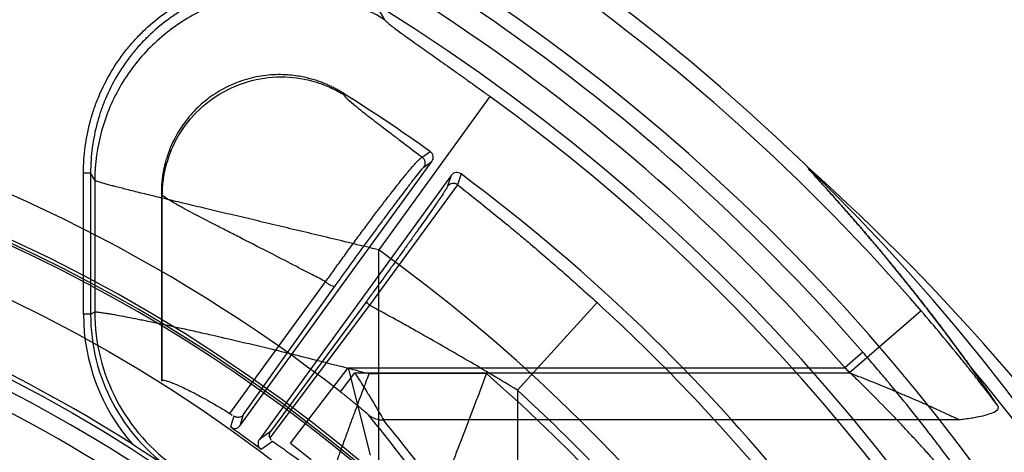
# Model space of a CAD drawing. Header units: millimetres. Extents: x 0 to 297, y 0 to 210.
# Tile 116 of 256: x 145.056 to 145.347, y 93.556 to 93.684. Entities that reach past the tile are written whole.
import ezdxf

# ---------------------------------------------------------------- set-up
doc = ezdxf.new("R2010")
doc.units = ezdxf.units.MM
doc.header["$LTSCALE"] = 16.335
doc.layers.get('0').update_dxf_attribs({"linetype": 'CONTINUOUS'})
for name, color, linetype in [('01_GLOBAL', 7, 'CONTINUOUS'), ('INTFCLR_1', 7, 'CONTINUOUS'), ('INTFCLR_144815', 7, 'CONTINUOUS')]:
    doc.layers.add(name, color=color, linetype=linetype)

msp = doc.modelspace()

# ---------------------------------------------------------------- linework, layer by layer
at = {"color": 7, "linetype": 'Continuous'}
msp.add_circle((145.8748034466, 92.1344639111), 2.66, dxfattribs=at)
at = {"color": 9, "linetype": 'Continuous'}
msp.add_arc((145.8748034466, 92.1344639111), 2.6259090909, 92.9674534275, 177.0325465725, dxfattribs=at)
at = {"layer": '01_GLOBAL', "color": 7, "linetype": 'Continuous'}
msp.add_circle((145.8748034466, 92.1344639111), 2.695, dxfattribs=at)
at = {"layer": 'INTFCLR_1', "color": 6, "linetype": 'Continuous'}
for radius in [0.4224162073, 0.4014439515]:
    msp.add_arc((144.8596077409, 93.1986596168), radius, 270, 90.00000002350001, dxfattribs=at)
at = {"layer": 'INTFCLR_1', "color": 9, "linetype": 'Continuous'}
msp.add_arc((144.8596077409, 93.1986596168), 0.3650864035, 56.81755615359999, 90, dxfattribs=at)
at = {"layer": 'INTFCLR_144815', "color": 9, "linetype": 'Continuous'}
for p, q in [((145.1621125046, 93.68635448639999), (145.1635422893, 93.6840188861)), ((145.1514806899, 93.66187463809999), (145.151162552, 93.6624150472)), ((145.194618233, 93.6613982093), (145.1618235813, 93.61610007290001)), ((145.1746590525, 93.6434170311), (145.1770268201, 93.6451106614)), ((145.1751455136, 93.6404715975), (145.1775070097, 93.64216497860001)), ((145.0746149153, 93.59712112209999), (145.0746149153, 93.638831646)), ((145.0746149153, 93.638831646), (145.0767120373, 93.638831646)), ((145.0779387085, 93.6366233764), (145.0767120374, 93.63883248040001)), ((145.0767120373, 93.638831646), (145.0767120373, 93.59712112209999)), ((145.0779387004, 93.63662175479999), (145.0779387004, 93.5977670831)), ((145.1831701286, 93.6380504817), (145.1821587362, 93.63487070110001)), ((145.1861200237, 93.6385040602), (145.1851107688, 93.6353179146)), ((145.1851107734, 93.6353179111), (145.1590874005, 93.5997531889)), ((145.0978957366, 93.6323035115), (145.0976077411, 93.6328249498)), ((145.0978957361, 93.5775203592), (145.0978957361, 93.6323033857)), ((145.1618235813, 93.52365875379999), (145.1618235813, 93.616100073)), ((145.1178768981, 93.567799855), (145.1461267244, 93.6066790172)), ((145.1219122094, 93.5674711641), (145.1489578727, 93.6054448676)), ((145.1590874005, 93.5997531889), (145.1296442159, 93.5606242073)), ((145.158262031, 93.6009873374), (145.1298883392, 93.5625061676)), ((145.2263114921, 93.60051977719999), (145.2027518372, 93.5747014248)), ((145.0767120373, 93.59712112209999), (145.0746149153, 93.59712112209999)), ((145.0767120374, 93.59712112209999), (145.0779386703, 93.5977670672)), ((145.3220057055, 93.59807272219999), (145.3008170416, 93.579770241)), ((145.3047753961, 93.58589159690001), (145.2994941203, 93.58129764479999)), ((145.135761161, 93.5590851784), (145.1527794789, 93.58129687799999)), ((145.1504793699, 93.5742392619), (145.1547628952, 93.579770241)), ((145.1527799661, 93.5812975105), (145.1592742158, 93.55546843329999)), ((145.1527800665, 93.58129764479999), (145.2994941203, 93.58129764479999)), ((145.1547628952, 93.579770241), (145.3008170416, 93.579770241)), ((145.158910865, 93.57958156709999), (145.1618235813, 93.57958156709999)), ((145.1936737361, 93.57958200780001), (145.1618235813, 93.57958200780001)), ((145.2027518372, 93.5747014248), (145.2027518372, 93.5358538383)), ((145.1190218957, 93.5670408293), (145.118008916, 93.5638435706)), ((145.1208950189, 93.56424525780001), (145.1219123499, 93.56747135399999)), ((145.3331882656, 93.5659016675), (145.1631708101, 93.5659016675)), ((145.1298885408, 93.5625064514), (145.1265582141, 93.56013086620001)), ((145.127067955, 93.55726178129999), (145.1304030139, 93.5596475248)), ((145.1357611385, 93.559085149), (145.1418753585, 93.5542154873))]:
    msp.add_line(p, q, dxfattribs=at)
at = {"layer": 'INTFCLR_144815', "color": 6, "linetype": 'Continuous'}
for p, q in [((145.1208948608, 93.5642450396), (145.1775070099, 93.6421649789)), ((145.1831701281, 93.63805048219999), (145.126557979, 93.56013054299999)), ((145.0976077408, 93.6328249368), (145.0976077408, 93.5773612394)), ((145.0976077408, 93.5773612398), (145.0978957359, 93.57752035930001)), ((145.1178768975, 93.56779985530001), (145.1185612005, 93.56735802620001)), ((145.1185827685, 93.5634695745), (145.1180089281, 93.5638436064)), ((145.0891395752, 93.55872091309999), (145.0980241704, 93.5529517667)), ((145.1296442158, 93.56062420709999), (145.1300183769, 93.5599897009)), ((145.1265349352, 93.5576919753), (145.127067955, 93.55726178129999))]:
    msp.add_line(p, q, dxfattribs=at)
for radius in [0.4466793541, 0.4256665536]:
    msp.add_circle((144.8596077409, 93.1986596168), radius, dxfattribs=at)
for centre, radius, start, end in [((144.8596077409, 93.1986596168), 0.6157754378, 313.9937911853, 154.5150993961), ((144.8596077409, 93.1986596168), 0.5947754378, 312.9543589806, 154.5144414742), ((144.8596077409, 93.1986596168), 0.5751005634, 282.2440355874, 71.2863570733), ((144.8596077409, 93.1986596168), 0.4627266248, 45.0000000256, 314.9999999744), ((144.8596077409, 93.1986596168), 0.4618985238, 44.999999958, 315.000000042), ((144.8596077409, 93.1986596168), 0.461229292, 44.99999997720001, 315.0000000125), ((144.8596077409, 93.1986596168), 0.5477895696, 54.5878227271, 57.84315343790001), ((145.1758086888, 93.643400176), 0.0020999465, 323.9714246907, 54.5433990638), ((145.1848696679, 93.63681710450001), 0.0020998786, 53.45427800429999, 144.0311291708), ((144.8596077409, 93.1986596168), 0.5477895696, 39.5878227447, 53.41217725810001), ((144.8596077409, 93.1986596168), 0.427, 57.4833087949, 79.3673701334), ((144.8596077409, 93.1986596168), 0.4169682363, 25.6072723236, 64.3927276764), ((144.8596077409, 93.1986596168), 0.4473594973, 53.2829108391, 54.71708917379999)]:
    msp.add_arc(centre, radius, start, end, dxfattribs=at)
at = {"layer": 'INTFCLR_144815', "color": 9, "linetype": 'Continuous'}
for centre, radius, start, end in [((144.8596077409, 93.1986596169), 0.6110177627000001, 40.82000966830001, 69.7456365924), ((144.8596077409, 93.1986596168), 0.5900193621, 41.0185890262, 70.4297169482), ((144.8596077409, 93.1986596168), 0.5830188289, 40.8200096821, 70.5083984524), ((144.8596077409, 93.1986596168), 0.5712784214, 292.4997540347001, 54.0964566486), ((144.8596077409, 93.1986596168), 0.4750435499, 52.2436298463, 75.5403197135), ((145.1734439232, 93.6417033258), 0.002100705, 324.1003936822, 54.66086377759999), ((144.8584874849, 93.1598887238), 0.6449063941, 33.2549236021, 48.17648278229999), ((145.1838559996, 93.6336330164), 0.0021007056, 53.3243867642, 143.8995829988), ((144.8596102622, 93.19866079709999), 0.5153523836, 292.4997540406, 54.09645665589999), ((144.8596077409, 93.1986596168), 0.5440250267, 39.7244769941, 47.61905441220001), ((145.1326240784, 93.5971153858), 0.0580090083, 179.9943333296, 221.4427913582), ((145.1326197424, 93.5971129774), 0.0559076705, 179.9916531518, 235.5892274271), ((145.1340253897, 93.59785311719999), 0.0560869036, 180.0878887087, 235.4165365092), ((144.8583095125, 93.1805078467), 0.6241853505, 32.7308374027, 39.9894278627), ((144.8596257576, 93.1986639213), 0.5066391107, 311.2505121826, 48.7494878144), ((144.8596077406, 93.1986596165), 0.5090729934, 39.83249369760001, 47.61905440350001), ((144.8451713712, 93.30844237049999), 0.4066947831, 31.3807382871, 39.5495269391), ((144.8450203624, 93.3016680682), 0.4135687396, 31.5629655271, 39.7106601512)]:
    msp.add_arc(centre, radius, start, end, dxfattribs=at)
at = {"layer": 'INTFCLR_144815', "color": 6, "linetype": 'Continuous'}
msp.add_ellipse((144.8596077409, 93.2359588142), major_axis=(0, 0.5898045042), ratio=0.9979983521, start_param=-0.9685585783, end_param=-0.9445698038, dxfattribs=at)
at = {"layer": 'INTFCLR_144815', "color": 9, "linetype": 'Continuous'}
for points, knots in [([(145.0746149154, 93.638831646), (145.0746152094, 93.6414431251), (145.0749622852, 93.6466094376), (145.0762341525, 93.6529191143), (145.0777653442, 93.6578967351), (145.0796320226, 93.662760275), (145.0825211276, 93.6685046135), (145.0861796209, 93.6738641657), (145.0895411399, 93.67785157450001), (145.0931237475, 93.6815630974), (145.0970511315, 93.68489386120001), (145.1013379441, 93.6878431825), (145.1058235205, 93.6904998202), (145.1116608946, 93.6932025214), (145.1172243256, 93.6949297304), (145.1210518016, 93.6957693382), (145.1236023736, 93.6962391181), (145.1280816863, 93.6968331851), (145.1332284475, 93.6969989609), (145.1377589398, 93.6966906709), (145.1402428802, 93.6963940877), (145.1414168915, 93.6962172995), (145.1419469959, 93.6961299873)], [0, 0, 0, 0, 0.07717683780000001, 0.1543536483, 0.1929420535, 0.2315304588, 0.3087072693, 0.3858840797, 0.424472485, 0.4630608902, 0.5402377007, 0.5788261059, 0.6174145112, 0.6945913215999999, 0.7717681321, 0.7910623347, 0.8103565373, 0.8489449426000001, 0.9261217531, 0.9647101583, 0.9840043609, 1, 1, 1, 1]), ([(145.1621128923, 93.6863551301), (145.1612559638, 93.68688688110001), (145.1598434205, 93.6877118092), (145.1578408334, 93.6887673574), (145.1544702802, 93.6904026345), (145.149126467, 93.69246709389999), (145.1436570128, 93.69376366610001), (145.1399602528, 93.6943206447), (145.1375787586, 93.69460499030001), (145.1332252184, 93.6949038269), (145.1282332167, 93.6947456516), (145.1239167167, 93.69417290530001), (145.1214598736, 93.6937203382), (145.1178001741, 93.69291778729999), (145.1124279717, 93.69125664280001), (145.1067592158, 93.6886280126), (145.1024652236, 93.6860836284), (145.0983531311, 93.6832561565), (145.0945417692, 93.6800257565), (145.0910830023, 93.67643937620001), (145.0878648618, 93.6726201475), (145.0843384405, 93.6674593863), (145.0815318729, 93.66187483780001), (145.0797468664, 93.6572129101), (145.0782773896, 93.65244133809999), (145.0770417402, 93.6463132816), (145.0767115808, 93.6413272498), (145.0767120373, 93.63883164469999)], [0, 0, 0, 0, 0.0254375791, 0.0412343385, 0.0570889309, 0.1199202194, 0.1852720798, 0.1983616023, 0.2142122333, 0.2457541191, 0.3083631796, 0.3397462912, 0.3555174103, 0.3713614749, 0.4342395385, 0.4968767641, 0.5284769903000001, 0.5600464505, 0.6226733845, 0.6540495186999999, 0.6856454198, 0.7485590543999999, 0.811206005, 0.8427983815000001, 0.8743896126, 0.9370533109, 1, 1, 1, 1]), ([(145.1635422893, 93.6840188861), (145.159354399, 93.6866126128), (145.1502315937, 93.6907025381), (145.1354451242, 93.6930168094), (145.1205413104, 93.69138148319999), (145.1065754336, 93.6859054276), (145.0945218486, 93.6769754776), (145.0852255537, 93.66521210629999), (145.0793389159, 93.6514519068), (145.0779632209, 93.64154935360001), (145.0779387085, 93.6366233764)], [0, 0, 0, 0, 0.1247496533, 0.2496900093, 0.3747967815, 0.4999999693, 0.6252031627, 0.75030995, 0.8752503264, 1, 1, 1, 1]), ([(145.1635422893, 93.6840188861), (145.1636354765, 93.6838658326), (145.1639856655, 93.6835215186), (145.1646679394, 93.6829224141), (145.1656681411, 93.68213201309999), (145.1669467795, 93.6811627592), (145.168180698, 93.68025595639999), (145.1692878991, 93.6794523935), (145.1705354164, 93.678554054), (145.1722066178, 93.6773608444), (145.1743331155, 93.67585235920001), (145.1766016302, 93.67424829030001), (145.1789856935, 93.6725634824), (145.1814602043, 93.6708128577), (145.1835696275, 93.66931663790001), (145.1852930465, 93.6680909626), (145.1870516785, 93.66683781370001), (145.189266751, 93.6652542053), (145.1919377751, 93.66333538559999), (145.1937228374, 93.66204648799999), (145.194618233, 93.6613982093)], [0, 0, 0, 0, 0.0139781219, 0.0377492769, 0.0711402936, 0.1132430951, 0.1629692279, 0.1905692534, 0.2199650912, 0.2828889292, 0.3507530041, 0.4233452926, 0.4996194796, 0.5784793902, 0.6597967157, 0.7013599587, 0.7434501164, 0.8282480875, 0.9137678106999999, 1, 1, 1, 1]), ([(145.0978957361, 93.6323034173), (145.0978989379, 93.6329485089), (145.0979419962, 93.6342593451), (145.0981832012, 93.6369516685), (145.0990810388, 93.64194499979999), (145.1018621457, 93.64917346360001), (145.1076779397, 93.65704020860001), (145.1157945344, 93.6632049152), (145.1253371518, 93.6667855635), (145.1350932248, 93.6675123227), (145.1426915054, 93.66601164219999), (145.1473947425, 93.66410956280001), (145.1495163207, 93.6630239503), (145.1506568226, 93.66237754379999), (145.1512091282, 93.66204387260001), (145.1514806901, 93.66187463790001)], [0, 0, 0, 0, 0.0260957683, 0.0530223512, 0.1092920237, 0.2308962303, 0.3625928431, 0.4999984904, 0.6374041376, 0.7691007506, 0.8907049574, 0.9469746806, 0.9739012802, 0.9870561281, 1, 1, 1, 1]), ([(145.1514806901, 93.66187463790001), (145.1517687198, 93.6613839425), (145.1529512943, 93.6602812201), (145.1543788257, 93.65903539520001), (145.1556923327, 93.6579664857), (145.1568221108, 93.6570596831), (145.1591346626, 93.6552431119), (145.1620124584, 93.65303853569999), (145.1647193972, 93.65098009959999), (145.1664347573, 93.6496777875), (145.1692536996, 93.6475381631), (145.172001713, 93.6454497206), (145.1742920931, 93.6436979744), (145.1746589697, 93.64341709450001)], [0, 0, 0, 0, 0.0575478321, 0.160403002, 0.1931356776, 0.2286681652, 0.3069583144, 0.4905315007, 0.5953295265, 0.6509068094, 0.7083610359, 0.9532674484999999, 1, 1, 1, 1]), ([(145.1461267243, 93.6066790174), (145.1469247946, 93.6078052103), (145.1485489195, 93.6100824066), (145.1506068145, 93.61293719), (145.1522881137, 93.6152525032), (145.1539781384, 93.61756927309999), (145.1556641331, 93.6198624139), (145.1573411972, 93.6221260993), (145.1589695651, 93.6243142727), (145.1609357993, 93.62693346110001), (145.1628555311, 93.6294615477), (145.1643199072, 93.631370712), (145.1656629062, 93.63310758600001), (145.1672164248, 93.635093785), (145.1686936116, 93.6369462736), (145.1697727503, 93.6382720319), (145.1706941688, 93.63938540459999), (145.1715416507, 93.6403849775), (145.1723216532, 93.6412694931), (145.1729393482, 93.64194652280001), (145.1735685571, 93.6426023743), (145.1741642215, 93.64313380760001), (145.174514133, 93.6433831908), (145.1746590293, 93.6434170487)], [0, 0, 0, 0, 0.0888715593, 0.180088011, 0.2265848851, 0.2731028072, 0.3647256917, 0.4098410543, 0.4544924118, 0.5403426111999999, 0.6207090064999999, 0.6588749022, 0.6952605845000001, 0.7620698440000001, 0.8212274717, 0.8478087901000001, 0.8721324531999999, 0.9142759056, 0.9321869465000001, 0.9480425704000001, 0.9733338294, 0.9904194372, 1, 1, 1, 1]), ([(145.1489578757, 93.6054448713), (145.1497134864, 93.60649924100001), (145.1512477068, 93.6086340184), (145.1531848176, 93.6113152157), (145.1547638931, 93.6134926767), (145.1563491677, 93.6156731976), (145.1579264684, 93.6178347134), (145.15949165, 93.6199713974), (145.1610097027, 93.6220383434), (145.1628371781, 93.6245167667), (145.1646151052, 93.626914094), (145.1659670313, 93.628728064), (145.1672034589, 93.6303811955), (145.1686282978, 93.6322760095), (145.1699747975, 93.63405027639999), (145.1709511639, 93.6353265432), (145.1717806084, 93.6364007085), (145.17289759, 93.63785241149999), (145.1740806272, 93.63925435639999), (145.174841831, 93.6402523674), (145.1751455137, 93.6404715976)], [0, 0, 0, 0, 0.0889573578, 0.1802847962, 0.2268392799, 0.2734162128, 0.3651632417, 0.4103420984, 0.4550539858, 0.5410331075, 0.6215163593, 0.6597363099, 0.6961802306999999, 0.7630868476, 0.8223162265, 0.8489325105, 0.8732758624, 0.9154168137, 0.9743142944, 1, 1, 1, 1]), ([(145.161823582, 93.61610007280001), (145.15939874, 93.61668526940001), (145.1545653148, 93.6178484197), (145.1473399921, 93.6195816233), (145.1413509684, 93.6210109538), (145.1365970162, 93.6221433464), (145.1319367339, 93.6232515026), (145.1262345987, 93.6246046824), (145.1195490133, 93.6261886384), (145.1131102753, 93.6277141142), (145.1069862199, 93.6291676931), (145.1012485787, 93.630535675), (145.096738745, 93.63161934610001), (145.0933724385, 93.632436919), (145.090393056, 93.6331668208), (145.0870813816, 93.6339915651), (145.0840595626, 93.6347666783), (145.0820097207, 93.63531792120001), (145.0804978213, 93.6357349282), (145.0791664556, 93.63615187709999), (145.0782267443, 93.63644856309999), (145.0779387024, 93.6366221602)], [0, 0, 0, 0, 0.0866382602, 0.172668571, 0.2580713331, 0.3004928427, 0.3424040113, 0.4244468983, 0.5040415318, 0.5810379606, 0.6542699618, 0.7226536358, 0.7859053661, 0.8153652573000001, 0.8429722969, 0.8924454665, 0.9339049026, 0.9513093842, 0.9661907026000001, 0.9883191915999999, 1, 1, 1, 1]), ([(145.1821587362, 93.63487070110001), (145.1820456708, 93.63451772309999), (145.1816067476, 93.63391077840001), (145.1809727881, 93.63287875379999), (145.1797677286, 93.63109105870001), (145.1782951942, 93.62893277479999), (145.1765479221, 93.62642413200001), (145.1749611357, 93.6241626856), (145.1732079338, 93.6216825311), (145.1716480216, 93.6194890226), (145.1703277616, 93.6176400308), (145.1689374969, 93.6156981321), (145.1671493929, 93.61320991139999), (145.1653274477, 93.6106865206), (145.1638402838, 93.6086338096), (145.1623460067, 93.606575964), (145.1604887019, 93.60402680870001), (145.1590023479, 93.60199624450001), (145.1582620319, 93.6009873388)], [0, 0, 0, 0, 0.0268113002, 0.0530056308, 0.08805323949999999, 0.1825130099, 0.2421459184, 0.3091654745, 0.3823602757, 0.4618483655, 0.5038694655, 0.5467077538, 0.6346082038, 0.725515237, 0.7718486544, 0.8179689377, 0.9094787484, 1, 1, 1, 1]), ([(145.185110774, 93.6353179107), (145.1866924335, 93.6340751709), (145.1900633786, 93.6314080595), (145.1950579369, 93.62739217), (145.1993390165, 93.623889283), (145.2027170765, 93.6210880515), (145.2080032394, 93.61666259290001), (145.2159257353, 93.60986610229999), (145.2228561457, 93.6036728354), (145.2263114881, 93.6005197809)], [0, 0, 0, 0, 0.1118698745, 0.2390596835, 0.3564268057, 0.4195062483, 0.4831236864, 0.7398447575, 1, 1, 1, 1]), ([(145.1461267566, 93.6066790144), (145.1448296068, 93.6073625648), (145.1427511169, 93.6084536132), (145.1399010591, 93.6099401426), (145.1359292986, 93.6120037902), (145.1322202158, 93.6139153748), (145.1265817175, 93.6168056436), (145.1227332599, 93.61876758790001), (145.1187865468, 93.6207788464), (145.1163851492, 93.62200376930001), (145.1125993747, 93.6239386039), (145.1085771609, 93.6260139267), (145.105338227, 93.627730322), (145.1037585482, 93.6285884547), (145.1019349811, 93.6295911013), (145.0999787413, 93.63076775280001), (145.098318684, 93.63179303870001), (145.0978957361, 93.6323034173)], [0, 0, 0, 0, 0.0804855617, 0.1288575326, 0.1764491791, 0.3261789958, 0.3579077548, 0.5242558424, 0.5632992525, 0.6010628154, 0.6722339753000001, 0.7966766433, 0.8495188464, 0.8734226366, 0.8953877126, 0.9636142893, 1, 1, 1, 1]), ([(145.1489578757, 93.6054448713), (145.1488725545, 93.60533829), (145.1484029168, 93.6052742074), (145.1477011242, 93.60554575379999), (145.1468700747, 93.6060179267), (145.146350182, 93.60645320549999), (145.1461267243, 93.6066790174)], [0, 0, 0, 0, 0.126191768, 0.3760774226, 0.7063605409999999, 1, 1, 1, 1]), ([(145.1590874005, 93.5997531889), (145.1589501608, 93.5998749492), (145.1586591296, 93.6001627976), (145.158343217, 93.6005230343), (145.1582036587, 93.60089503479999), (145.1582620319, 93.6009873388)], [0, 0, 0, 0, 0.3593270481, 0.7861028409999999, 1, 1, 1, 1]), ([(145.2027518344, 93.5747014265), (145.1978850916, 93.5776653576), (145.1881213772, 93.58347741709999), (145.1770382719, 93.589824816), (145.169642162, 93.59395884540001), (145.1649010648, 93.59658503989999), (145.1613822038, 93.5985088), (145.1590874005, 93.5997531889)], [0, 0, 0, 0, 0.3395500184, 0.6770394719, 0.7610295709, 0.8444453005, 1, 1, 1, 1]), ([(145.0779387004, 93.5977670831), (145.0781311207, 93.597800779), (145.0786908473, 93.59775859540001), (145.0797525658, 93.59764828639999), (145.0809384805, 93.5974679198), (145.0821216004, 93.5972768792), (145.084546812, 93.5968621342), (145.0877134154, 93.5962645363), (145.0910973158, 93.59559268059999), (145.0933358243, 93.59513749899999), (145.0971329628, 93.5943542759), (145.1017769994, 93.59336343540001), (145.1065546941, 93.59231169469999), (145.1094731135, 93.5916604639), (145.1140867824, 93.5906203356), (145.1212240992, 93.58897390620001), (145.1292690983, 93.58705621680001), (145.1358740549, 93.58544444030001), (145.1425905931, 93.5837806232), (145.1493256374, 93.5820740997), (145.1553283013, 93.580520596), (145.15796551, 93.57983005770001), (145.1589125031, 93.5795811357)], [0, 0, 0, 0, 0.007057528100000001, 0.0199968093, 0.0387483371, 0.05030677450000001, 0.0633100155, 0.1276290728, 0.1667251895, 0.1879489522, 0.2101566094, 0.3067956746, 0.3595012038, 0.3868973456, 0.4148251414, 0.5303667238, 0.6515226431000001, 0.7136148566, 0.7759916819, 0.9015111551, 0.9646249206, 1, 1, 1, 1]), ([(145.3446748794, 93.5700762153), (145.344448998, 93.57037458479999), (145.3425884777, 93.57282668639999), (145.3398312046, 93.57639580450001), (145.3368119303, 93.580214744), (145.3349993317, 93.58248021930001), (145.3322021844, 93.5859482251), (145.3279015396, 93.5911736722), (145.3239958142, 93.5957687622), (145.3220057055, 93.59807272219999)], [0, 0, 0, 0, 0.0311601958, 0.2562938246, 0.3755179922, 0.436517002, 0.4978754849, 0.7465020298, 1, 1, 1, 1]), ([(145.3363673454, 93.5458418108), (145.3360000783, 93.5463678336), (145.3353510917, 93.5472876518), (145.3340498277, 93.5491096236), (145.3327452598, 93.55090971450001), (145.3313207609, 93.5528500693), (145.3296984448, 93.55503988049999), (145.3275091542, 93.5579538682), (145.3252064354, 93.5609625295), (145.3232534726, 93.5634783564), (145.3211973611, 93.5661016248), (145.3174325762, 93.57083492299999), (145.3135492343, 93.57557434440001), (145.3101134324, 93.57966546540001), (145.3077580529, 93.5824420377), (145.3059735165, 93.5845141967), (145.3047753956, 93.58589159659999)], [0, 0, 0, 0, 0.0377150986, 0.0661774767, 0.1316218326, 0.1684043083, 0.2076852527, 0.2918342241, 0.3826682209, 0.4304127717, 0.4790648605, 0.5786084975, 0.7859529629, 0.8392389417, 0.892678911, 1, 1, 1, 1]), ([(145.1547628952, 93.579770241), (145.1552052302, 93.5790879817), (145.1560758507, 93.5777255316), (145.1573651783, 93.5756891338), (145.1584172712, 93.57400075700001), (145.159241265, 93.57266291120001), (145.1600280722, 93.5713742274), (145.1609498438, 93.56985631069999), (145.1620539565, 93.5679343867), (145.1628531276, 93.56666850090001), (145.1631708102, 93.5659016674)], [0, 0, 0, 0, 0.1503662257, 0.2990004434, 0.4457214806, 0.5182532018, 0.5895613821, 0.7249663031, 0.8465029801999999, 1, 1, 1, 1]), ([(145.3322709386, 93.5463828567), (145.3318043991, 93.5470677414), (145.330869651, 93.54810993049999), (145.3297064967, 93.5495099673), (145.3284178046, 93.5510090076), (145.3271299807, 93.5524919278), (145.3257233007, 93.55408970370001), (145.324118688, 93.5558927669), (145.3219556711, 93.5582947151), (145.3196807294, 93.5607708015), (145.3177517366, 93.56284177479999), (145.3157193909, 93.56500305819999), (145.3119940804, 93.5689059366), (145.3081589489, 93.5728075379), (145.3047676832, 93.57617117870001), (145.3024394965, 93.578458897), (145.3006786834, 93.5801662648), (145.29949412, 93.58129764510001)], [0, 0, 0, 0, 0.0518836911, 0.0872979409, 0.1140427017, 0.1756301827, 0.210274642, 0.247320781, 0.3267487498, 0.4126459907, 0.4578406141, 0.5039442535, 0.5983910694, 0.7956393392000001, 0.8464450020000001, 0.8974427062, 1, 1, 1, 1]), ([(145.3331882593, 93.56590167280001), (145.3324029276, 93.5663125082), (145.331139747, 93.5669018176), (145.3287424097, 93.5680312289), (145.3264684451, 93.5690702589), (145.3242926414, 93.57004665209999), (145.3228932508, 93.5706669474), (145.3205944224, 93.5716795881), (145.3178034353, 93.5728838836), (145.3149380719, 93.57409221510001), (145.3132118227, 93.5748113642), (145.3105284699, 93.5759212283), (145.306401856, 93.57759113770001), (145.3027024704, 93.5790430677), (145.3008170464, 93.57977024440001)], [0, 0, 0, 0, 0.0754796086, 0.1186448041, 0.2257035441, 0.2883782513, 0.3217450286, 0.3560616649, 0.5023046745, 0.5806081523, 0.6208920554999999, 0.6615629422, 0.8279043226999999, 1, 1, 1, 1]), ([(145.1504793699, 93.5742392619), (145.1509130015, 93.5739034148), (145.1517711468, 93.57323433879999), (145.1530404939, 93.5722304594), (145.1542787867, 93.57123781), (145.1554642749, 93.5702691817), (145.1565708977, 93.5693590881), (145.1576559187, 93.5684083), (145.158426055, 93.5678137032), (145.158763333, 93.5674032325)], [0, 0, 0, 0, 0.1531500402, 0.3038366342, 0.4518873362, 0.5962650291, 0.7313885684, 0.8516566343, 1, 1, 1, 1]), ([(145.158763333, 93.5674032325), (145.1593766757, 93.5669118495), (145.160789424, 93.5661361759), (145.1623812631, 93.56588940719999), (145.1631708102, 93.5659016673)], [0, 0, 0, 0, 0.4988139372, 1, 1, 1, 1])]:
    msp.add_open_spline(points, degree=3, knots=knots, dxfattribs=at)
at = {"layer": 'INTFCLR_144815', "color": 6, "linetype": 'Continuous'}
for points, knots in [([(145.1511626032, 93.6624151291), (145.1507253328, 93.662690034), (145.1498910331, 93.66318914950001), (145.1486817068, 93.6638465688), (145.1475816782, 93.66439335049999), (145.1465145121, 93.664880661), (145.145394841, 93.66534822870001), (145.144140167, 93.6658198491), (145.1427203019, 93.6662894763), (145.1411073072, 93.6667437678), (145.1392679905, 93.6671629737), (145.1371627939, 93.66751816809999), (145.1347427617, 93.66776710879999), (145.1320399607, 93.6678441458), (145.1291657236, 93.667691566), (145.1262624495, 93.6672912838), (145.123406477, 93.6666496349), (145.1206181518, 93.6657721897), (145.1179148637, 93.66466502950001), (145.1153155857, 93.6633361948), (145.1128385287, 93.6617956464), (145.1104992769, 93.66005368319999), (145.1083139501, 93.658122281), (145.1062985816, 93.6560159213), (145.1044669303, 93.6537501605), (145.10287824, 93.6514102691), (145.1015789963, 93.64912400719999), (145.1005708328, 93.6470138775), (145.0998019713, 93.64510850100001), (145.0992150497, 93.64338764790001), (145.098768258, 93.6418342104), (145.0984295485, 93.6404302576), (145.0981747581, 93.6391600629), (145.0979836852, 93.6379991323), (145.0978337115, 93.6368633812), (145.0977142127, 93.6356597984), (145.0976287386, 93.6343002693), (145.0976077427, 93.63333713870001), (145.0976077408, 93.6328249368)], [0, 0, 0, 0, 0.0207809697, 0.0391000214, 0.0553677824, 0.0701952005, 0.08629333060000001, 0.1041769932, 0.1241110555, 0.1464456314, 0.1715734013, 0.1999753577, 0.2322905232, 0.2693773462, 0.308648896, 0.3479582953, 0.3871533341, 0.4262816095, 0.4654291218, 0.5045475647, 0.5435966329, 0.582655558, 0.62175638, 0.6608012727, 0.6998089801, 0.7388430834, 0.7744593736, 0.8055075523, 0.8328653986, 0.8570792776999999, 0.8786279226, 0.8978771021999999, 0.9151700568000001, 0.9307389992, 0.9452055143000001, 0.9612552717, 0.9793921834, 1, 1, 1, 1]), ([(145.1589125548, 93.5795811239), (145.1586105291, 93.5787622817), (145.157994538, 93.5771326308), (145.1570477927, 93.574583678), (145.1560217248, 93.5718246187), (145.1548774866, 93.56873143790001), (145.1536220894, 93.5653211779), (145.152290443, 93.5616820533), (145.1509402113, 93.55796508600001), (145.1496198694, 93.55429827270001), (145.1483522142, 93.5507428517), (145.1471471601, 93.5473223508), (145.1460029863, 93.54402756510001), (145.1449465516, 93.54093172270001), (145.1439661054, 93.5379939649), (145.1430899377, 93.5352918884), (145.1423158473, 93.5328089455), (145.1416695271, 93.5306217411), (145.1411495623, 93.52871622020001), (145.140758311, 93.5270968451), (145.1405023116, 93.52577718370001), (145.1403705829, 93.5246322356), (145.1403759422, 93.52389540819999), (145.1405102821, 93.5235452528)], [0, 0, 0, 0, 0.0442713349, 0.0883715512, 0.1379269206, 0.19359001, 0.2556652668, 0.3222620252, 0.3901560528, 0.4562638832, 0.5199524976, 0.5816257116, 0.6402218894, 0.6968713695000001, 0.747553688, 0.7973187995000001, 0.8409588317, 0.8794745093, 0.9130099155, 0.9411172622, 0.9640325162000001, 0.9809759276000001, 1, 1, 1, 1]), ([(145.1719169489, 93.52365875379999), (145.1720470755, 93.52398197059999), (145.1722981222, 93.5246056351), (145.1727064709, 93.52562220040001), (145.173077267, 93.5265463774), (145.1734289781, 93.52742374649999), (145.1737338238, 93.5281848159), (145.1740657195, 93.5290142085), (145.174424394, 93.5299115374), (145.1748095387, 93.5308763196), (145.1752208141, 93.5319080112), (145.1756578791, 93.5330060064), (145.1761204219, 93.534169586), (145.1766080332, 93.5353979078), (145.1771201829, 93.536689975), (145.1776562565, 93.5380446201), (145.1782155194, 93.5394605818), (145.1787973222, 93.54093647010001), (145.1794011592, 93.5424707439), (145.1800262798, 93.5440618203), (145.1806716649, 93.5457080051), (145.1813363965, 93.5474073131), (145.1820195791, 93.54915746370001), (145.1827202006, 93.550955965), (145.1834372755, 93.5528002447), (145.1841694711, 93.554687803), (145.1849154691, 93.556615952), (145.1856741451, 93.55858175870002), (145.1864447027, 93.5605819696), (145.1872256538, 93.5626133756), (145.1880152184, 93.56467296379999), (145.1888120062, 93.5667573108), (145.1896148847, 93.5688629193), (145.1904229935, 93.57098591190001), (145.191234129, 93.5731229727), (145.1920473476, 93.5752703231), (145.1928604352, 93.57742460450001), (145.1934029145, 93.578862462), (145.1936737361, 93.57958200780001)], [0, 0, 0, 0, 0.0174191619, 0.033610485, 0.0547687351, 0.0672021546, 0.08086638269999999, 0.0957560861, 0.111863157, 0.1291780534, 0.1476902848, 0.1673883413, 0.1882597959, 0.2102894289, 0.2334582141, 0.2577443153, 0.2831230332, 0.3095687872, 0.3370553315, 0.3655535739, 0.395031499, 0.4254527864, 0.4567766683, 0.4889577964, 0.5219478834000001, 0.5557028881, 0.5901745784, 0.6253061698, 0.6610457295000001, 0.697335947, 0.7341096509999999, 0.7713188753, 0.8088941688, 0.8467695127, 0.884883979, 0.9231704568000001, 0.9615637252, 1, 1, 1, 1]), ([(145.0978957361, 93.5775203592), (145.098232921, 93.5777066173), (145.0990486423, 93.5774723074), (145.1001563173, 93.57715873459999), (145.1014546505, 93.5766464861), (145.1030135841, 93.5759701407), (145.10485198, 93.5750968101), (145.1069551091, 93.5740343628), (145.1093231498, 93.57277406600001), (145.1119512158, 93.57131146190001), (145.1148371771, 93.56963906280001), (145.1168360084, 93.56843670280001), (145.1178768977, 93.56779985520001)], [0, 0, 0, 0, 0.0516664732, 0.09868849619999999, 0.1602908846, 0.2365338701, 0.3274136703, 0.4329398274, 0.5526439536, 0.6871535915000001, 0.8363320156, 1, 1, 1, 1]), ([(145.3446750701, 93.57007595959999), (145.3449495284, 93.5696759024), (145.344310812, 93.56831576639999), (145.3426220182, 93.5678206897), (145.3406617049, 93.56713948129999), (145.3386929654, 93.56673393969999), (145.3367769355, 93.5663882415), (145.3350198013, 93.566127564), (145.3337915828, 93.56597214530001), (145.3331882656, 93.5659016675)], [0, 0, 0, 0, 0.1120707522, 0.250296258, 0.4098747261, 0.5897479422, 0.7140274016, 0.8596854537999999, 1, 1, 1, 1]), ([(145.1219123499, 93.56747135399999), (145.1217163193, 93.56720631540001), (145.1211830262, 93.5667730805), (145.1201046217, 93.5665533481), (145.1193581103, 93.56680434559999), (145.1190218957, 93.5670408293)], [0, 0, 0, 0, 0.3093261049, 0.6142970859, 1, 1, 1, 1]), ([(145.1185827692, 93.5634695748), (145.1188922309, 93.56337512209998), (145.1197719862, 93.5633104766), (145.1205848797, 93.5638182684), (145.1208948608, 93.5642450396)], [0, 0, 0, 0, 0.380195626, 1, 1, 1, 1]), ([(145.1296441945, 93.5606241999), (145.1295362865, 93.5609231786), (145.1294519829, 93.56159522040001), (145.1296951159, 93.56223457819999), (145.1298885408, 93.5625064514)], [0, 0, 0, 0, 0.4878721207, 1, 1, 1, 1]), ([(145.126557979, 93.56013054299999), (145.1263673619, 93.5598682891), (145.1260190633, 93.559057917), (145.1262329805, 93.55812366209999), (145.1265349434, 93.5576919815)], [0, 0, 0, 0, 0.3809657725, 1, 1, 1, 1]), ([(145.130403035, 93.5596475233), (145.1319418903, 93.5585890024), (145.1350935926, 93.5563793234), (145.1398995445, 93.5528828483), (145.1449586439, 93.54906287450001), (145.1502867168, 93.5448839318), (145.1558941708, 93.5403096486), (145.1596841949, 93.53709029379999), (145.1616179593, 93.53541400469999)], [0, 0, 0, 0, 0.1417217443, 0.2920470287, 0.4509400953, 0.6227074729, 0.805815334, 1, 1, 1, 1])]:
    msp.add_open_spline(points, degree=3, knots=knots, dxfattribs=at)
at = {"layer": 'INTFCLR_144815', "color": 7, "linetype": 'Continuous'}
for points, knots in [([(145.2885356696, 93.6404743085), (145.2882481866, 93.640753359), (145.2894108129, 93.6391759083), (145.289938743, 93.6386985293), (145.2908223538, 93.6376915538), (145.2917594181, 93.63666473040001), (145.292722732, 93.63559423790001), (145.2936490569, 93.63456631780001), (145.294490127, 93.63363019), (145.2954634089, 93.632543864), (145.2965770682, 93.6312960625), (145.2978040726, 93.6299147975), (145.2990679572, 93.6284844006), (145.3003476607, 93.6270281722), (145.3016687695, 93.6255161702), (145.3030220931, 93.62395745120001), (145.3043205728, 93.6224521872), (145.3055036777, 93.62107248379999), (145.3066267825, 93.6197556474), (145.3077821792, 93.6183935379), (145.3090170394, 93.6169290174), (145.3103559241, 93.6153308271), (145.3112745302, 93.61422658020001), (145.3117577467, 93.613643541)], [0, 0, 0, 0, 0.0338615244, 0.0673513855, 0.097873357, 0.1372741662, 0.1883226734, 0.2184307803, 0.2544281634, 0.2946305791, 0.3417222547, 0.395777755, 0.450782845, 0.503047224, 0.55962533, 0.6204818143, 0.6775118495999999, 0.7276404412, 0.7740928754, 0.8237889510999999, 0.8786004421, 0.9359986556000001, 1, 1, 1, 1]), ([(145.336537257, 93.5816382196), (145.3355767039, 93.582968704), (145.3336697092, 93.5855877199), (145.3308253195, 93.5894279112), (145.3280515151, 93.5931120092), (145.3253265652, 93.5966751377), (145.3226272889, 93.6001517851), (145.319943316, 93.6035575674), (145.3173191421, 93.6068395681), (145.3147886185, 93.6099611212), (145.3123446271, 93.61293711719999), (145.3099687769, 93.61579478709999), (145.3076624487, 93.6185361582), (145.3054744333, 93.62110786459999), (145.3034463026, 93.6234672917), (145.3016304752, 93.62556043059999), (145.3000112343, 93.62741225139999), (145.2985964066, 93.62901935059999), (145.2973413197, 93.6304366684), (145.2962333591, 93.631681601), (145.2952510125, 93.6327805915), (145.2943931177, 93.6337368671), (145.293627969, 93.6345876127), (145.2927764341, 93.63553151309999), (145.2918555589, 93.6365541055), (145.2908682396, 93.6376332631), (145.2899072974, 93.6387390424), (145.2893203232, 93.6392698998), (145.2882667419, 93.6407351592), (145.2885356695, 93.6404743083)], [0, 0, 0, 0, 0.0647921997, 0.1279145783, 0.1886850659, 0.24687164, 0.3050233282, 0.3624703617, 0.4180808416, 0.4709367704, 0.5211305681, 0.5701283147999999, 0.617669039, 0.6625794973, 0.7034459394, 0.7405139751, 0.7719883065, 0.8005719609, 0.8250540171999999, 0.8467364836, 0.8663745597, 0.8832518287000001, 0.8974681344, 0.9115300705, 0.9335381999, 0.9512954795, 0.9710167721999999, 0.9852073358, 1, 1, 1, 1]), ([(145.3117577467, 93.613643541), (145.3120290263, 93.6133162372), (145.3125625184, 93.6126712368), (145.3133724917, 93.61168785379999), (145.3141543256, 93.61073461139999), (145.3149670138, 93.6097396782), (145.3158657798, 93.6086346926), (145.3169789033, 93.6072590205), (145.318064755, 93.6059082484), (145.3190842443, 93.6046326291), (145.3199784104, 93.6035086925), (145.3209801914, 93.6022430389), (145.3220965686, 93.60082443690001), (145.3233301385, 93.5992467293), (145.3246886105, 93.59749682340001), (145.3261876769, 93.5955504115), (145.3278508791, 93.5933716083), (145.3296973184, 93.5909286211), (145.3317602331, 93.5881685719), (145.3340684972, 93.5850409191), (145.3356851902, 93.5828184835), (145.3365372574, 93.5816382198)], [0, 0, 0, 0, 0.031502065, 0.0620272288, 0.0944077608, 0.1228602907, 0.157224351, 0.1999562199, 0.2539934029, 0.2856523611, 0.3209634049, 0.3604224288, 0.4052646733, 0.4547334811, 0.5088290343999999, 0.5694256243, 0.6367868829, 0.7119491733, 0.7963482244, 0.8921288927, 1, 1, 1, 1])]:
    msp.add_open_spline(points, degree=3, knots=knots, dxfattribs=at)

doc.saveas('drawing.dxf')
